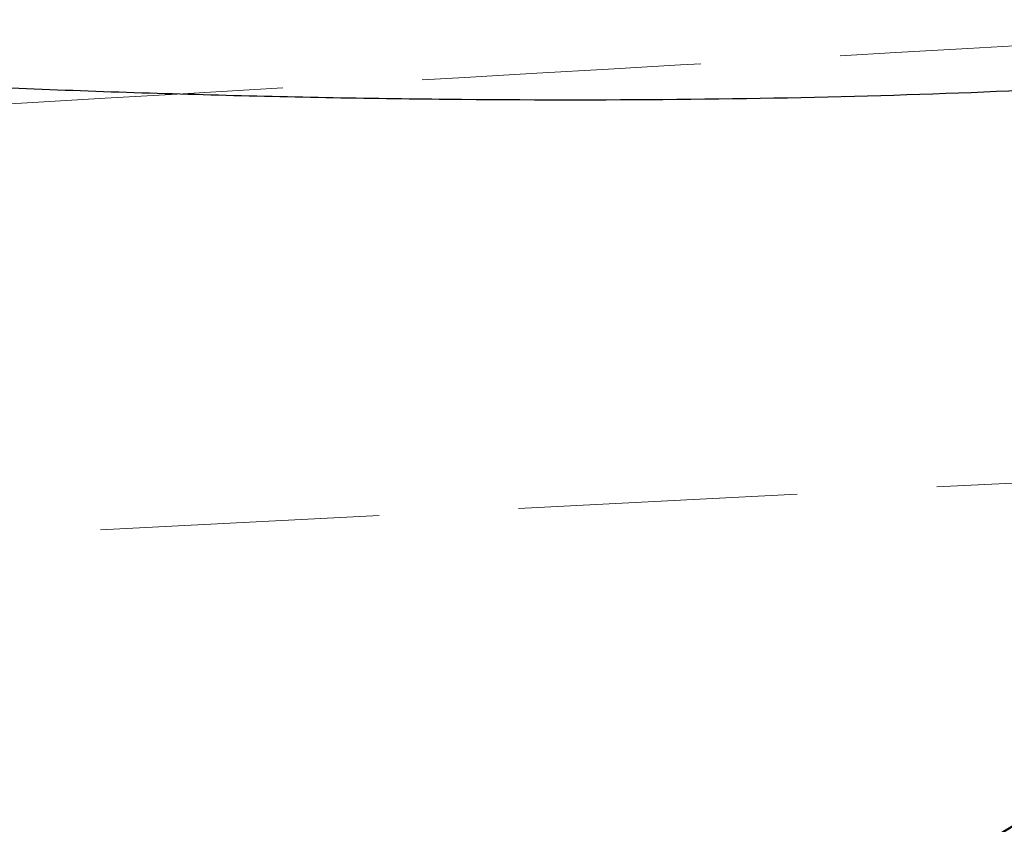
# Model space of a CAD drawing. Header units: millimetres. Extents: x 21 to 401, y 14 to 292.
# Tile 22 of 52: x 206.63 to 211.11, y 262.5 to 266.15. Entities that reach past the tile are written whole.
import ezdxf

# ---------------------------------------------------------------- set-up
doc = ezdxf.new("R2010")
doc.units = ezdxf.units.MM
doc.linetypes.add('HIDDEN', pattern=[1.905, 1.27, -0.635])

msp = doc.modelspace()

# ---------------------------------------------------------------- linework, layer by layer
at = {"color": 7, "linetype": 'HIDDEN', "lineweight": 18}
msp.add_line((213.970209, 264.191905), (202.185756, 263.586411), dxfattribs=at)
at = {"color": 7, "linetype": 'Continuous', "lineweight": 25}
msp.add_arc((208.391894, 266.919563), 5.219071, 274.377837, 350.657816, dxfattribs=at)
at = {"color": 7, "linetype": 'HIDDEN', "lineweight": 18}
msp.add_arc((208.391894, 266.919563), 5.219071, 274.377837, 350.657816, dxfattribs=at)
for points, knots in [([(202.752641, 265.546599), (204.50144, 265.649346), (207.993236, 265.854499), (211.485359, 266.054029), (213.228519, 266.153628)], [0, 0, 0, 0, 0.50083083, 1, 1, 1, 1]), ([(202.752641, 265.546599), (204.50144, 265.649346), (207.993236, 265.854499), (211.485359, 266.054029), (213.228519, 266.153628)], [0, 0, 0, 0, 0.50083083, 1, 1, 1, 1]), ([(213.541741, 266.07235), (213.372429, 266.040786), (213.033808, 265.977661), (212.340033, 265.902757), (211.531239, 265.845069), (210.62136, 265.806313), (209.627822, 265.787242), (208.568891, 265.787605), (207.463991, 265.808478), (206.34532, 265.849401), (205.242541, 265.908365), (204.55151, 265.96167), (204.205993, 265.988322)], [0, 0, 0, 0, 0.10143396, 0.20286524, 0.30221203, 0.40155637, 0.50007964, 0.59860139, 0.69929858, 0.79999548, 0.89999697, 1, 1, 1, 1])]:
    msp.add_open_spline(points, degree=3, knots=knots, dxfattribs=at)
at = {"color": 7, "linetype": 'Continuous', "lineweight": 25}
msp.add_open_spline([(213.541741, 266.07235), (213.372429, 266.040786), (213.033808, 265.977661), (212.340033, 265.902757), (211.531239, 265.845069), (210.62136, 265.806313), (209.627822, 265.787242), (208.568891, 265.787605), (207.463991, 265.808478), (206.34532, 265.849401), (205.242541, 265.908365), (204.55151, 265.96167), (204.205993, 265.988322)], degree=3, knots=[0, 0, 0, 0, 0.10143396, 0.20286524, 0.30221203, 0.40155637, 0.50007964, 0.59860139, 0.69929858, 0.79999548, 0.89999697, 1, 1, 1, 1], dxfattribs=at)

doc.saveas('drawing.dxf')
